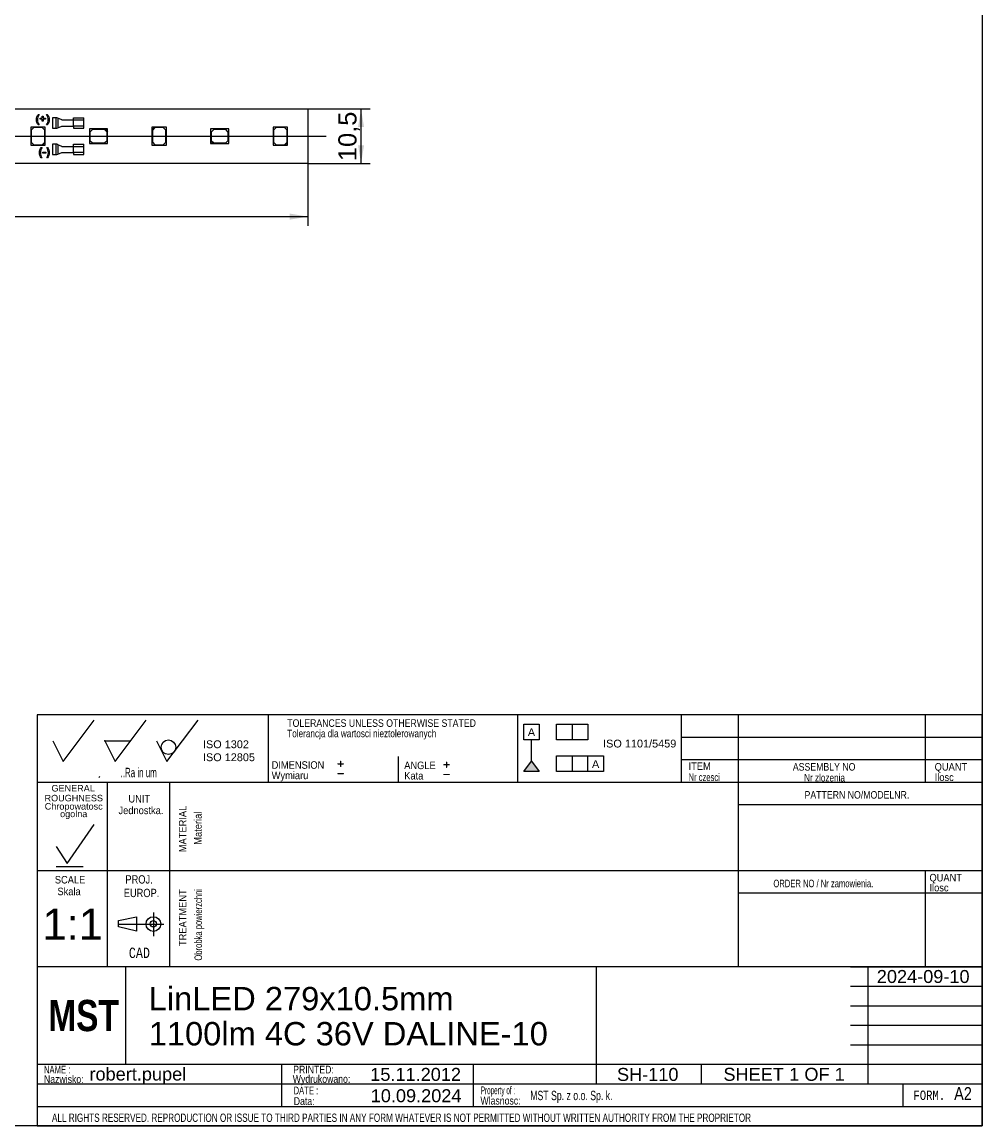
# Model space of a CAD drawing. Header units: millimetres. Extents: x 10 to 580, y 10 to 410.
# Tile 3 of 4: x 395 to 580, y 10 to 222. Entities that reach past the tile are written whole.
import ezdxf
from ezdxf.entities.mleader import LeaderData, LeaderLine
from ezdxf.enums import TextEntityAlignment as Align
from ezdxf.lldxf.tags import DXFTag
from ezdxf.math import Vec2, Vec3

# ---------------------------------------------------------------- set-up
doc = ezdxf.new("R2010")
doc.units = ezdxf.units.MM
for name, color, linetype in [('10', 7, 'Continuous'), ('Default', 7, 'Continuous'), ('LINLED_279X10.5M', 7, 'Continuous')]:
    doc.layers.add(name, color=color, linetype=linetype)
doc.styles.add('SEACAD_Arial', font='arial.ttf')
doc.styles.add('SEACAD_Lucida_Console', font='lucon.TTF', dxfattribs={"width": 0.8})
tags = doc.linetypes.add('CENTER2', pattern=[28.575, 19.05, -3.175, 3.175, -3.175]).pattern_tags.tags
tags[10:11] = [DXFTag(74, 4), DXFTag(75, 0), DXFTag(340, '0'), DXFTag(46, 0.0), DXFTag(50, 0.0), DXFTag(44, 0.0), DXFTag(45, 0.0)]
tags[8:9] = [DXFTag(74, 4), DXFTag(75, 0), DXFTag(340, '0'), DXFTag(46, 0.0), DXFTag(50, 0.0), DXFTag(44, 0.0), DXFTag(45, 0.0)]
tags[6:7] = [DXFTag(74, 4), DXFTag(75, 0), DXFTag(340, '0'), DXFTag(46, 0.0), DXFTag(50, 0.0), DXFTag(44, 0.0), DXFTag(45, 0.0)]
tags[4:5] = [DXFTag(74, 4), DXFTag(75, 0), DXFTag(340, '0'), DXFTag(46, 0.0), DXFTag(50, 0.0), DXFTag(44, 0.0), DXFTag(45, 0.0)]
doc.dimstyles.new('ISO', dxfattribs={"dimtxt": 3.5, "dimasz": 3.5, "dimexe": 1.75, "dimexo": 0, "dimgap": 0.875, "dimtad": 1, "dimtxsty": 'SEACAD_Arial', "dimblk1": '_SE_FILLED', "dimblk2": '_SE_FILLED', "dimsah": 1, "dimcen": 1.75, "dimadec": 0, "dimazin": 0, "dimtfac": 0.5, "dimtdec": 3, "dimtmove": 0, "dimatfit": 3, "dimfxl": 1, "dimarcsym": 0})

# ---------------------------------------------------------------- blocks, each defined once
blk = doc.blocks.new('SEANNOT_GROUP1')
at = {"layer": 'Default', "color": 7, "linetype": 'CENTER2'}
blk.add_line((167.65, 200.49), (453.65, 200.49), dxfattribs=at)
blk = doc.blocks.new('SE')
at = {"layer": 'LINLED_279X10.5M', "color": 7, "linetype": 'Continuous'}
for p, q in [((171.15, 205.74), (450.15, 205.74)), ((398.23, 204.67), (398.37, 204.67)), ((398.98, 203.95), (398.98, 204.37)), ((398.98, 204.37), (399.16, 204.37)), ((399.16, 204.37), (399.16, 203.95)), ((399.81, 204.67), (399.95, 204.67)), ((401.58, 204.04), (400.98, 204.04)), ((400.98, 204.04), (400.98, 203.7)), ((401.78, 204.04), (401.58, 204.04)), ((401.58, 204.04), (401.58, 202.04)), ((401.98, 203.96), (401.78, 204.04)), ((404.98, 204.04), (406.98, 204.04)), ((404.98, 203.64), (404.98, 204.04)), ((406.98, 203.64), (406.98, 204.04)), ((450.15, 205.74), (450.15, 195.24)), ((399.55, 202.24), (396.75, 202.24)), ((396.75, 202.24), (396.75, 198.74)), ((397.35, 202.14), (396.85, 201.64)), ((398.95, 202.14), (397.35, 202.14)), ((398.37, 202.67), (398.23, 202.67)), ((398.56, 203.78), (398.56, 203.95)), ((398.56, 203.95), (398.98, 203.95)), ((398.98, 203.78), (398.56, 203.78)), ((399.45, 201.64), (398.95, 202.14)), ((398.98, 203.36), (398.98, 203.78)), ((399.16, 203.36), (398.98, 203.36)), ((399.16, 203.95), (399.58, 203.95)), ((399.58, 203.78), (399.16, 203.78)), ((399.16, 203.78), (399.16, 203.36)), ((399.55, 199.24), (399.55, 202.24)), ((399.58, 203.95), (399.58, 203.78)), ((399.95, 202.67), (399.81, 202.67)), ((400.98, 203.7), (400.98, 203.69)), ((400.98, 203.69), (400.98, 203.59)), ((400.98, 203.58), (400.98, 203.59)), ((400.98, 203.58), (400.98, 203.28)), ((400.98, 203.29), (400.98, 203.22)), ((400.98, 203.22), (400.98, 203.21)), ((400.98, 203.21), (400.98, 202.87)), ((400.98, 202.87), (400.98, 202.87)), ((400.98, 202.87), (400.98, 202.79)), ((400.98, 202.8), (400.98, 202.67)), ((400.98, 202.69), (400.98, 202.62)), ((400.98, 202.62), (400.98, 202.6)), ((400.98, 202.6), (400.98, 202.28)), ((400.98, 202.28), (400.98, 202.27)), ((400.98, 202.27), (400.98, 202.19)), ((400.98, 202.21), (400.98, 202.04)), ((400.98, 202.04), (401.58, 202.04)), ((401.58, 202.04), (401.78, 202.04)), ((401.78, 202.04), (401.98, 202.12)), ((402.78, 203.64), (401.98, 203.96)), ((401.98, 203.96), (401.98, 202.12)), ((401.98, 202.12), (402.78, 202.44)), ((402.78, 203.64), (404.98, 203.64)), ((402.78, 202.44), (404.98, 202.44)), ((404.98, 203.64), (406.98, 203.64)), ((404.98, 202.44), (404.98, 203.64)), ((406.98, 202.44), (404.98, 202.44)), ((404.98, 202.44), (404.98, 202.04)), ((404.98, 202.04), (406.98, 202.04)), ((406.98, 202.44), (406.98, 203.64)), ((406.98, 202.04), (406.98, 202.44)), ((411.07, 201.89), (408.07, 201.89)), ((408.07, 201.89), (408.07, 199.09)), ((411.57, 201.89), (411.07, 201.89)), ((411.07, 201.89), (411.57, 201.39)), ((411.57, 201.39), (411.57, 201.89)), ((420.58, 202.24), (420.08, 202.24)), ((420.08, 202.24), (420.08, 201.74)), ((420.08, 201.74), (420.58, 202.24)), ((420.68, 202.14), (420.18, 201.64)), ((422.88, 202.24), (420.58, 202.24)), ((422.28, 202.14), (420.68, 202.14)), ((422.78, 201.64), (422.28, 202.14)), ((422.88, 198.74), (422.88, 202.24)), ((434.9, 201.89), (431.4, 201.89)), ((431.4, 201.89), (431.4, 199.59)), ((434.9, 199.09), (434.9, 201.89)), ((446.22, 202.24), (443.42, 202.24)), ((443.42, 202.24), (443.42, 198.74)), ((444.02, 202.14), (443.52, 201.64)), ((445.62, 202.14), (444.02, 202.14)), ((446.12, 201.64), (445.62, 202.14)), ((446.22, 199.24), (446.22, 202.24)), ((396.85, 201.64), (396.85, 199.34)), ((399.45, 199.34), (399.45, 201.64)), ((408.67, 201.79), (408.17, 201.29)), ((408.17, 201.29), (408.17, 199.69)), ((410.97, 201.79), (408.67, 201.79)), ((411.47, 201.29), (410.97, 201.79)), ((411.47, 199.69), (411.47, 201.29)), ((411.57, 199.09), (411.57, 201.39)), ((420.08, 201.74), (420.08, 198.74)), ((420.18, 201.64), (420.18, 199.34)), ((422.78, 199.34), (422.78, 201.64)), ((432, 201.79), (431.5, 201.29)), ((431.5, 201.29), (431.5, 199.69)), ((434.3, 201.79), (432, 201.79)), ((434.8, 201.29), (434.3, 201.79)), ((434.8, 199.69), (434.8, 201.29)), ((443.52, 201.64), (443.52, 199.34)), ((446.12, 199.34), (446.12, 201.64)), ((396.75, 198.74), (399.05, 198.74)), ((396.85, 199.34), (397.35, 198.84)), ((397.35, 198.84), (398.95, 198.84)), ((398.79, 198.32), (398.93, 198.32)), ((398.95, 198.84), (399.45, 199.34)), ((399.55, 199.24), (399.05, 198.74)), ((399.05, 198.74), (399.55, 198.74)), ((399.55, 198.74), (399.55, 199.24)), ((399.84, 198.32), (399.97, 198.32)), ((401.58, 198.94), (400.98, 198.94)), ((400.98, 198.94), (400.98, 198.6)), ((400.98, 198.6), (400.98, 198.59)), ((400.98, 198.59), (400.98, 198.49)), ((400.98, 198.48), (400.98, 198.49)), ((400.98, 198.48), (400.98, 198.18)), ((400.98, 198.19), (400.98, 198.12)), ((400.98, 198.12), (400.98, 198.11)), ((400.98, 198.11), (400.98, 197.77)), ((400.98, 197.77), (400.98, 197.77)), ((400.98, 197.77), (400.98, 197.69)), ((400.98, 197.7), (400.98, 197.57)), ((400.98, 197.59), (400.98, 197.52)), ((401.78, 198.94), (401.58, 198.94)), ((401.58, 198.94), (401.58, 196.94)), ((401.98, 198.86), (401.78, 198.94)), ((402.78, 198.54), (401.98, 198.86)), ((401.98, 198.86), (401.98, 197.02)), ((402.78, 198.54), (404.98, 198.54)), ((404.98, 198.94), (406.98, 198.94)), ((404.98, 198.54), (404.98, 198.94)), ((404.98, 198.54), (406.98, 198.54)), ((404.98, 197.34), (404.98, 198.54)), ((406.98, 198.54), (406.98, 198.94)), ((406.98, 197.34), (406.98, 198.54)), ((408.07, 199.09), (411.57, 199.09)), ((408.17, 199.69), (408.67, 199.19)), ((408.67, 199.19), (410.97, 199.19)), ((410.97, 199.19), (411.47, 199.69)), ((420.08, 198.74), (422.88, 198.74)), ((420.18, 199.34), (420.68, 198.84)), ((420.68, 198.84), (422.28, 198.84)), ((422.28, 198.84), (422.78, 199.34)), ((431.4, 199.59), (431.4, 199.09)), ((431.9, 199.09), (431.4, 199.59)), ((431.4, 199.09), (431.9, 199.09)), ((431.5, 199.69), (432, 199.19)), ((431.9, 199.09), (434.9, 199.09)), ((432, 199.19), (434.3, 199.19)), ((434.3, 199.19), (434.8, 199.69)), ((443.42, 198.74), (445.72, 198.74)), ((443.52, 199.34), (444.02, 198.84)), ((444.02, 198.84), (445.62, 198.84)), ((445.62, 198.84), (446.12, 199.34)), ((446.22, 199.24), (445.72, 198.74)), ((445.72, 198.74), (446.22, 198.74)), ((446.22, 198.74), (446.22, 199.24)), ((398.93, 196.32), (398.79, 196.32)), ((399.07, 197.22), (399.07, 197.41)), ((399.07, 197.41), (399.64, 197.41)), ((399.64, 197.22), (399.07, 197.22)), ((399.64, 197.41), (399.64, 197.22)), ((399.97, 196.32), (399.84, 196.32)), ((400.98, 197.52), (400.98, 197.5)), ((400.98, 197.5), (400.98, 197.18)), ((400.98, 197.18), (400.98, 197.17)), ((400.98, 197.17), (400.98, 197.09)), ((400.98, 197.11), (400.98, 196.94)), ((400.98, 196.94), (401.58, 196.94)), ((401.58, 196.94), (401.78, 196.94)), ((401.78, 196.94), (401.98, 197.02)), ((401.98, 197.02), (402.78, 197.34)), ((402.78, 197.34), (404.98, 197.34)), ((406.98, 197.34), (404.98, 197.34)), ((404.98, 197.34), (404.98, 196.94)), ((404.98, 196.94), (406.98, 196.94)), ((406.98, 196.94), (406.98, 197.34)), ((450.15, 195.24), (171.15, 195.24))]:
    blk.add_line(p, q, dxfattribs=at)
for centre, radius, start, end in [((401.02, 203.7), 0.0433, 180.0319, 190.4441), ((401.02, 203.58), 0.0433, 169.5559, 179.9681), ((401.02, 203.28), 0.0433, 169.5559, 179.9681), ((401.02, 203.21), 0.0435, 169.5872, 179.9684), ((401.02, 202.87), 0.0435, 180.0316, 190.4128), ((401.02, 202.8), 0.0433, 180.0319, 190.4441), ((401.18, 202.67), 0.202, 175.1666, 179.9977), ((401.18, 202.6), 0.2, 175.1517, 179.9977), ((401.18, 202.28), 0.2, 180.0023, 184.8483), ((401.18, 202.21), 0.202, 180.0023, 184.8334), ((401.02, 198.6), 0.0433, 180.0319, 190.4441), ((401.02, 198.48), 0.0433, 169.5559, 179.9681), ((401.02, 198.18), 0.0433, 169.5559, 179.9681), ((401.02, 198.11), 0.0435, 169.5872, 179.9684), ((401.02, 197.77), 0.0435, 180.0316, 190.4128), ((401.02, 197.7), 0.0433, 180.0319, 190.4441), ((401.18, 197.57), 0.202, 175.1666, 179.9977), ((401.18, 197.5), 0.2, 175.1517, 179.9977), ((401.18, 197.18), 0.2, 180.0023, 184.8483), ((401.18, 197.11), 0.202, 180.0023, 184.8334)]:
    blk.add_arc(centre, radius, start, end, dxfattribs=at)
for points in [[(398.23, 202.67), (398, 202.94), (397.87, 203.3), (397.87, 204.03), (398, 204.39), (398.23, 204.67)], [(398.37, 204.67), (398.17, 204.37), (398.06, 204.02), (398.06, 203.31), (398.17, 202.96), (398.37, 202.67)], [(399.81, 202.67), (400.01, 202.96), (400.12, 203.31), (400.12, 204.02), (400.01, 204.37), (399.81, 204.67)], [(399.95, 204.67), (400.18, 204.39), (400.31, 204.03), (400.31, 203.3), (400.18, 202.94), (399.95, 202.67)], [(398.79, 196.32), (398.56, 196.59), (398.43, 196.95), (398.43, 197.68), (398.56, 198.04), (398.79, 198.32)], [(398.93, 198.32), (398.73, 198.02), (398.62, 197.67), (398.62, 196.96), (398.73, 196.61), (398.93, 196.32)], [(399.84, 196.32), (400.04, 196.61), (400.15, 196.96), (400.15, 197.67), (400.04, 198.02), (399.84, 198.32)], [(399.97, 198.32), (400.2, 198.04), (400.34, 197.68), (400.34, 196.95), (400.2, 196.59), (399.97, 196.32)]]:
    blk.add_open_spline(points, degree=3, knots=[0, 0, 0, 0, 0.5, 0.5, 1, 1, 1, 1], dxfattribs=at)
blk = doc.blocks.new('DMBLK1')
at = {"layer": 'Default', "linetype": 'Continuous'}
for points in [[(460.95, 202.24), (460.37, 205.74), (459.79, 202.24)], [(460.95, 198.74), (459.79, 198.74), (460.37, 195.24)]]:
    blk.add_hatch(color=7, dxfattribs=at).paths.add_polyline_path(points)
at = {"layer": 'Default', "color": 7, "linetype": 'Continuous'}
for p, q in [((450.15, 205.74), (462.12, 205.74)), ((460.37, 195.24), (460.37, 205.74)), ((450.15, 195.24), (462.12, 195.24))]:
    blk.add_line(p, q, dxfattribs=at)
at = {"layer": 'Default', "color": 7, "linetype": 'Continuous', "style": 'SEACAD_Arial'}
blk.add_text('10,5', height=3.5, rotation=90, dxfattribs=at).set_placement((455.99, 195.7), align=Align.TOP_LEFT)
blk = doc.blocks.new('_SE_FILLED')
at = {"color": 0}
blk.add_line((0, 0), (-1, 0), dxfattribs=at)
blk.add_solid([(0, 0), (-1, -0.1665), (-1, 0.1665), (0, 0)], dxfattribs=at)
blk = doc.blocks.new('DMBLK3')
at = {"layer": 'Default', "linetype": 'Continuous'}
for points in [[(174.65, 184.43), (174.65, 185.6), (171.15, 185.02)], [(446.65, 184.43), (450.15, 185.02), (446.65, 185.6)]]:
    blk.add_hatch(color=7, dxfattribs=at).paths.add_polyline_path(points)
at = {"layer": 'Default', "color": 7, "linetype": 'Continuous'}
for p, q in [((171.15, 195.24), (171.15, 183.27)), ((450.15, 195.24), (450.15, 183.27)), ((171.15, 185.02), (450.15, 185.02))]:
    blk.add_line(p, q, dxfattribs=at)
at = {"layer": 'Default', "color": 7, "linetype": 'Continuous', "style": 'SEACAD_Arial'}
blk.add_text('279', height=3.5, dxfattribs=at).set_placement((306.54, 189.39), align=Align.TOP_LEFT)
blk = doc.blocks.new('SEANNOT_GROUP3')
at = {"layer": 'Default', "color": 7, "linetype": 'Continuous', "style": 'SEACAD_Arial'}
for s, p in [('LinLED 279x10.5mm ', (419.48, 36.75)), ('1100lm 4C 36V DALINE-10', (419.48, 30))]:
    blk.add_text(s, height=4.5, dxfattribs=at).set_placement(p, align=Align.TOP_LEFT)
blk = doc.blocks.new('SEANNOT_GROUP4')
at = {"layer": 'Default', "color": 7, "linetype": 'Continuous', "style": 'SEACAD_Arial'}
blk.add_text('robert.pupel', height=2.5, dxfattribs=at).set_placement((408.07, 21.24), align=Align.TOP_LEFT)
blk = doc.blocks.new('SEANNOT_GROUP5')
at = {"layer": 'Default', "color": 7, "linetype": 'Continuous', "style": 'SEACAD_Arial'}
blk.add_text('SH-110', height=2.5, dxfattribs=at).set_placement((509.66, 21.16), align=Align.TOP_LEFT)
blk = doc.blocks.new('SEANNOT_GROUP6')
at = {"layer": 'Default', "color": 7, "linetype": 'Continuous', "style": 'SEACAD_Arial'}
blk.add_text('10.09.2024', height=2.5, dxfattribs=at).set_placement((462.23, 17.06), align=Align.TOP_LEFT)
blk = doc.blocks.new('SEANNOT_GROUP7')
at = {"layer": 'Default', "color": 7, "linetype": 'Continuous', "style": 'SEACAD_Arial'}
blk.add_text('1:1', height=6, dxfattribs=at).set_placement((399.01, 51.82), align=Align.TOP_LEFT)
blk = doc.blocks.new('SEANNOT_GROUP8')
at = {"layer": 'Default', "color": 7, "linetype": 'Continuous', "style": 'SEACAD_Arial'}
blk.add_text('15.11.2012', height=2.5, dxfattribs=at).set_placement((462.14, 21.17), align=Align.TOP_LEFT)
blk = doc.blocks.new('SEANNOT_GROUP9')
at = {"layer": 'Default', "color": 7, "linetype": 'Continuous', "style": 'SEACAD_Arial'}
for s, p in [('SHEET ', (530.15, 21.18)), ('1', (542.82, 21.18)), (' OF ', (544.77, 21.18)), ('1', (551.57, 21.18))]:
    blk.add_text(s, height=2.5, dxfattribs=at).set_placement(p, align=Align.TOP_LEFT)
blk = doc.blocks.new('SEANNOT_GROUP10')
at = {"layer": 'Default', "color": 7, "linetype": 'Continuous', "style": 'SEACAD_Arial'}
blk.add_text('2024-09-10', height=2.5, dxfattribs=at).set_placement((559.69, 40.01), align=Align.TOP_LEFT)
blk = doc.blocks.new('_Dot')
at = {"color": 0, "linetype": 'ByBlock', "lineweight": -2}
blk.add_line((-0.5, 0), (-1, 0), dxfattribs=at)
at = {"color": 0, "linetype": 'ByBlock', "const_width": 0.5}
blk.add_lwpolyline([(-0.25, 0, 1), (0.25, 0, 1)], format="xyb", close=True, dxfattribs=at)

msp = doc.modelspace()

# ---------------------------------------------------------------- hatches: boundary and pattern name
at = {"layer": 'Default', "linetype": 'Continuous'}
msp.add_hatch(color=7, dxfattribs=at).paths.add_polyline_path([(493.191, 80.193), (491.691, 78.208), (494.691, 78.208)])

# ---------------------------------------------------------------- linework, layer by layer
at = {"layer": '10', "color": 7, "linetype": 'Continuous'}
for p, q in [((403, 80.125), (409, 88.125)), ((413, 80.125), (419, 88.125)), ((423, 80.125), (429, 88.125)), ((442.5, 89.125), (442.5, 76.125)), ((490.5, 89.125), (490.5, 76.125)), ((522, 89.125), (522, 76.125)), ((533, 89.125), (533, 40.625)), ((569, 89.125), (569, 76.125)), ((401, 84.125), (403, 80.125)), ((411, 84.125), (416, 84.125)), ((411, 84.125), (413, 80.125)), ((421, 84.125), (423, 80.125)), ((580, 84.792), (522, 84.792)), ((467.5, 81.125), (467.5, 76.125)), ((580, 80.458), (522, 80.458)), ((409.875, 77.052), (410.051, 77.258)), ((580, 76.125), (398, 76.125)), ((411.5, 76.125), (411.5, 40.625)), ((411.5, 76.125), (411.5, 42.125)), ((423.5, 76.125), (423.5, 40.625)), ((580, 71.792), (533, 71.792)), ((403.803, 60.49), (409.001, 67.995)), ((401.661, 63.772), (403.803, 60.49)), ((401.661, 59.95), (406.859, 59.95)), ((580, 59.125), (398, 59.125)), ((569, 59.125), (569, 40.625)), ((580, 54.792), (533, 54.792)), ((420.375, 51.101), (420.375, 46.492)), ((420.375, 51.101), (420.375, 46.492)), ((413.646, 49.54), (417.132, 50.232)), ((413.646, 48.347), (413.646, 49.54)), ((417.132, 50.232), (417.132, 47.464)), ((417.132, 47.464), (413.646, 48.347)), ((505.625, 40.625), (398, 40.625)), ((505.5, 40.625), (398, 40.625)), ((415.059, 21.875), (415.059, 40.625)), ((554.625, 40.625), (580.125, 40.625)), ((558, 18.125), (558, 40.625)), ((554.625, 36.875), (580.125, 36.875)), ((554.625, 33.125), (580.125, 33.125)), ((554.625, 29.375), (580.125, 29.375)), ((554.625, 25.625), (580.125, 25.625)), ((398, 21.875), (580.125, 21.875)), ((445.08, 21.82), (445.08, 13.695)), ((481.934, 21.814), (481.934, 13.689)), ((525.875, 21.875), (525.875, 18.125)), ((398, 18.125), (554.625, 18.125)), ((564.687, 18.125), (564.687, 13.75)), ((398, 13.75), (580, 13.75))]:
    msp.add_line(p, q, dxfattribs=at)
at = {"layer": '10', "color": 7, "linetype": 'CENTER2'}
msp.add_line((413.646, 48.848), (422.362, 48.848), dxfattribs=at)
at = {"layer": '10', "color": 7, "linetype": 'Continuous'}
for points in [[(10, 10), (10, 410), (580, 410), (580, 10), (10, 10)], [(580, 10), (580, 89.125), (398, 89.125), (398, 10), (580, 10)], [(505.625, 40.625), (505.625, 18.125), (580, 18.125), (580, 40.625), (505.625, 40.625)]]:
    msp.add_lwpolyline(points, dxfattribs=at)
for centre, radius in [((423.272, 82.88), 1.402), ((420.375, 48.848), 1.415), ((420.375, 48.907), 0.607)]:
    msp.add_circle(centre, radius, dxfattribs=at)
msp.add_point((411, 84.125), dxfattribs=at)
at = {"layer": 'Default', "color": 7, "linetype": 'Continuous'}
for p, q in [((491.691, 84.299), (491.691, 87.299)), ((491.691, 87.299), (494.691, 87.299)), ((494.691, 87.299), (494.691, 84.299)), ((498.026, 84.299), (498.026, 87.299)), ((498.026, 87.299), (504.026, 87.299)), ((501.026, 87.299), (501.026, 84.299)), ((504.026, 87.299), (504.026, 84.299)), ((494.691, 84.299), (491.691, 84.299)), ((493.191, 80.193), (493.191, 84.299)), ((504.026, 84.299), (498.026, 84.299)), ((498.026, 78.208), (498.026, 81.208)), ((498.026, 81.208), (507.026, 81.208)), ((501.026, 81.208), (501.026, 78.208)), ((504.026, 78.208), (504.026, 81.208)), ((507.026, 81.208), (507.026, 78.208)), ((491.691, 78.208), (493.191, 80.193)), ((493.191, 80.193), (494.691, 78.208)), ((494.691, 78.208), (491.691, 78.208)), ((507.026, 78.208), (498.026, 78.208))]:
    msp.add_line(p, q, dxfattribs=at)

# ---------------------------------------------------------------- block references
at = {"layer": 'Default'}
for name in ['SE', 'SEANNOT_GROUP1', 'SEANNOT_GROUP7', 'SEANNOT_GROUP10', 'SEANNOT_GROUP3', 'SEANNOT_GROUP4', 'SEANNOT_GROUP8', 'SEANNOT_GROUP5', 'SEANNOT_GROUP9', 'SEANNOT_GROUP6']:
    msp.add_blockref(name, (0, 0), dxfattribs=at)

# ---------------------------------------------------------------- texts
at = {"layer": '10', "attachment_point": 1}
for s, insert, char_height, width, style in [('{\\farial rounded mt|b0||i0||c0|p34;\\C7;\\H1.45000002;\\W0.83002;TOLERANCES UNLESS OTHERWISE STATED}', (446.157, 88.262), 1.45, 38.61414, 'SEACAD_Arial'), ('{\\farial rounded mt|b0||i0||c0|p34;\\C7;\\H1.45000002;\\W0.77704;Tolerancja dla wartosci nieztolerowanych}', (446.157, 86.262), 1.45, 36.02936, 'SEACAD_Arial'), ('{\\farial rounded mt|b0||i0||c0|p34;\\C7;\\H1.8;\\W0.608;..Ra in um}', (414.064, 78.925), 1.8, 8.92175, 'SEACAD_Arial'), ('{\\farial rounded mt|b0||i0||c0|p34;\\C7;\\H1.45000002;\\W0.883;DIMENSION}', (443.157, 80.191), 1.45, 10.15001, 'SEACAD_Arial'), ('{\\farial rounded mt|b0||i0||c0|p34;\\C7;\\H1.45000002;\\W0.883;ANGLE}', (468.684, 80.127), 1.45, 6.05218, 'SEACAD_Arial'), ('{\\farial rounded mt|b0||i0||c0|p34;\\C7;\\H1.45000002;\\W0.883;ITEM}', (523.44, 79.968), 1.45, 4.25544, 'SEACAD_Arial'), ('{\\farial rounded mt|b0||i0||c0|p34;\\C7;\\H1.45000002;\\W0.83002;ASSEMBLY NO}', (543.519, 79.841), 1.45, 12.82936, 'SEACAD_Arial'), ('{\\farial rounded mt|b0||i0||c0|p34;\\C7;\\H1.45000002;\\W0.883;QUANT}', (570.83, 79.841), 1.45, 6.24131, 'SEACAD_Arial'), ('{\\farial rounded mt|b0||i0||c0|p34;\\C7;\\H1.45000002;\\W0.883;Wymiaru}', (443.157, 78.191), 1.45, 8.67569, 'SEACAD_Arial'), ('{\\farial rounded mt|b0||i0||c0|p34;\\C7;\\H1.45000002;\\W0.883;Kata}', (468.684, 78.127), 1.45, 5.07501, 'SEACAD_Arial'), ('{\\farial rounded mt|b0||i0||c0|p34;\\C7;\\H1.45000002;\\W0.72406;Nr czesci }', (523.44, 77.841), 1.45, 7.78588, 'SEACAD_Arial'), ('{\\farial rounded mt|b0||i0||c0|p34;\\C7;\\H1.45000002;\\W0.77704;Nr zlozenia}', (545.682, 77.742), 1.45, 9.50428, 'SEACAD_Arial'), ('{\\farial rounded mt|b0||i0||c0|p34;\\C7;\\H1.45000002;\\W0.883;Ilosc}', (570.83, 77.841), 1.45, 6.93479, 'SEACAD_Arial'), ('{\\farial rounded mt|b0||i0||c0|p34;\\C7;\\H1.45000002;\\W0.83002;PATTERN NO/MODELNR.}', (545.772, 74.447), 1.45, 21.43479, 'SEACAD_Arial'), ('{\\farial rounded mt|b0||i0||c0|p34;\\C7;\\H1.45000002;\\W0.883;UNIT}', (415.567, 73.698), 1.45, 4.16088, 'SEACAD_Arial'), ('{\\farial rounded mt|b0||i0||c0|p34;\\C7;\\H1.45000002;\\W0.883;Jednostka.}', (413.663, 71.459), 1.45, 8.72628, 'SEACAD_Arial'), ('{\\farial rounded mt|b0||i0||c0|p34;\\C7;\\H1.45000002;\\W0.883;SCALE}', (401.4, 58.113), 1.45, 5.86305, 'SEACAD_Arial'), ('{\\farial rounded mt|b0||i0||c0|p34;\\C7;\\H1.60000002;\\W0.8;PROJ.}', (414.988, 58.249), 1.6, 5.11305, 'SEACAD_Arial'), ('{\\farial rounded mt|b0||i0||c0|p34;\\C7;\\H1.45000002;\\W0.72406;ORDER NO / Nr zamowienia.}', (539.772, 57.392), 1.45, 25.03089, 'SEACAD_Arial'), ('{\\farial rounded mt|b0||i0||c0|p34;\\C7;\\H1.45000002;\\W0.883;QUANT}', (569.83, 58.508), 1.45, 6.24131, 'SEACAD_Arial'), ('{\\farial rounded mt|b0||i0||c0|p34;\\C7;\\H1.45000002;\\W0.883;Skala}', (401.901, 55.859), 1.45, 5.77723, 'SEACAD_Arial'), ('{\\farial rounded mt|b0||i0||c0|p34;\\C7;\\H1.60000002;\\W0.8;EUROP.}', (414.67, 55.642), 1.6, 6.64349, 'SEACAD_Arial'), ('{\\farial rounded mt|b0||i0||c0|p34;\\C7;\\H1.45000002;\\W0.883;Ilosc}', (569.83, 56.587), 1.45, 6.93479, 'SEACAD_Arial'), ('{\\fLucida Console|b0||i0||c0|p34;\\C7;\\H1.99999998;\\W0.8;CAD}', (415.65, 44.318), 2, 4.53334, 'SEACAD_Lucida_Console'), ('{\\farial rounded mt|b0||i0||c0|p34;\\C7;\\H1.5;\\W0.704;NAME :}', (399.301, 21.599), 1.5, 5.5761, 'SEACAD_Arial'), ('{\\farial rounded mt|b0||i0||c0|p34;\\C7;\\H1.5;\\W0.8;PRINTED:}', (447.305, 21.599), 1.5, 8.9879, 'SEACAD_Arial'), ('{\\farial rounded mt|b0||i0||c0|p34;\\C7;\\H1.5;\\W0.8;Nazwisko:}', (399.301, 19.752), 1.5, 7.67838, 'SEACAD_Arial'), ('{\\farial rounded mt|b0||i0||c0|p34;\\C7;\\H1.5;\\W0.8;Wydrukowano:}', (447.217, 19.789), 1.5, 11.43865, 'SEACAD_Arial'), ('{\\farial rounded mt|b0||i0||c0|p34;\\C7;\\H1.5;\\W0.704;DATE :}', (447.371, 17.571), 1.5, 5.2174, 'SEACAD_Arial'), ('{\\farial rounded mt|b0||i0||c0|p34;\\C7;\\H1.5;\\W0.46208;Property of :}', (483.443, 17.599), 1.5, 8.86958, 'SEACAD_Arial'), ('{\\farial rounded mt|b0||i0||c0|p34;\\C7;\\H2.50000002;\\W0.8;A2}', (574.578, 17.47), 2.5, 3.31523, 'SEACAD_Arial'), ('{\\farial rounded mt|b0||i0||c0|p34;\\C7;\\H1.5;\\W0.8;Data:}', (447.414, 15.521), 1.5, 6.19566, 'SEACAD_Arial'), ('{\\farial rounded mt|b0||i0||c0|p34;\\C7;\\H1.5;\\W0.8;Wlasnosc:}', (483.36, 15.614), 1.5, 10.89131, 'SEACAD_Arial'), ('{\\farial rounded mt|b0||i0||c0|p34;\\C7;\\H1.8;\\W0.667;MST Sp. z o.o. Sp. k.}', (492.948, 16.761), 1.8, 58.30436, 'SEACAD_Arial'), ('{\\fLucida Console|b0||i0||c0|p34;\\C7;\\H1.8;\\W0.8;FORM.}', (566.75, 16.8), 1.8, 6.80001, 'SEACAD_Lucida_Console'), ('{\\farial rounded mt|b0||i0||c0|p34;\\C7;\\H1.60000002;\\W0.704;ALL RIGHTS RESERVED. REPRODUCTION OR ISSUE TO THIRD PARTIES IN ANY FORM WHATEVER IS NOT PERMITTED WITHOUT WRITTEN AUTHORITY FROM THE PROPRIETOR}', (400.847, 12.378), 1.6, 148.00001, 'SEACAD_Arial')]:
    msp.add_mtext(s, dxfattribs=dict(at, insert=insert, char_height=char_height, width=width, style=style))
at = {"layer": '10', "char_height": 1.25, "attachment_point": 1}
for s, insert, width in [('{\\fArial|b0||i0||c0|p34;\\C7;\\H1.2499998;\\W1.;GENERAL}', (400.752, 75.618), 8.3424), ('{\\fArial|b0||i0||c0|p34;\\C7;\\H1.2499998;\\W1.;ROUGHNESS}', (399.417, 73.724), 11.22283)]:
    msp.add_mtext(s, dxfattribs=dict(at, insert=insert, width=width))
at = {"layer": '10', "insert": (405.036, 70.596), "char_height": 1.25, "width": 11.65265, "attachment_point": 5, "line_spacing_factor": 0.7}
msp.add_mtext('{\\fArial|b0||i0||c0|p34;\\C7;\\H1.24999998;\\W1.;Chropowatosc\\P}{\\fArial|b0||i0||c0|p34;\\C7;\\H1.24999998;\\W1.;ogolna}', dxfattribs=at)
at = {"layer": '10', "char_height": 1.45, "attachment_point": 1, "rotation": 89.99999, "style": 'SEACAD_Arial'}
for s, insert, width in [('{\\farial rounded mt|b0||i0||c0|p34;\\C7;\\H1.45000002;\\W0.883;MATERIAL}', (425.301, 62.683), 8.92066), ('{\\farial rounded mt|b0||i0||c0|p34;\\C7;\\H1.45000002;\\W0.883;Material}', (428.221, 64.126), 7.15315), ('{\\farial rounded mt|b0||i0||c0|p34;\\C7;\\H1.45000002;\\W0.72406;Obrobka powierzchni}', (428.301, 41.817), 17.04755), ('{\\farial rounded mt|b0||i0||c0|p34;\\C7;\\H1.45000002;\\W0.883;TREATMENT}', (425.301, 44.621), 10.87501)]:
    msp.add_mtext(s, dxfattribs=dict(at, insert=insert, width=width))
at = {"layer": 'Default'}
for s, insert, char_height, width, attachment_point in [('{\\fArial CE|b0||i0||c0|p34;\\C7;\\H1.5;\\W1.;A}', (493.184, 86.523), 1.5, 1.40218, 2), ('{\\fArial|b0||i0||c0|p34;\\C7;\\H1.5;\\W1.;ISO 1302 \\P}{\\fArial|b0||i0||c0|p34;\\C7;\\H1.5;\\W1.;ISO 12805}', (429.924, 84.206), 1.5, 10.48633, 1), ('{\\fArial|b0||i0||c0|p34;\\C7;\\H1.5;\\W1.;ISO 1101/5459}', (514.026, 84.341), 1.5, 14.64101, 2), ('{\\fSolid Edge ISO|b0||i0||c0|p34;\\C7;\\H2.5;\\W1.;+\\P}', (455.626, 81.186), 2.5, 1.88245, 1), ('{\\fSolid Edge ISO|b0||i0||c0|p34;\\C7;\\H2.5;\\W1.;+\\P}', (476.02, 81.03), 2.5, 1.88245, 1), ('{\\fArial CE|b0||i0||c0|p34;\\C7;\\H1.5;\\W1.;A}', (505.541, 80.397), 1.5, 1.40218, 2), ('{\\fSolid Edge ISO|b0||i0||c0|p34;\\C7;\\H2.5;\\W1.;-\\P}', (455.626, 79.304), 2.5, 1.88245, 1), ('{\\fSolid Edge ISO|b0||i0||c0|p34;\\C7;\\H2.5;\\W1.;-\\P}', (476.02, 79.147), 2.5, 1.88245, 1)]:
    msp.add_mtext(s, dxfattribs=dict(at, insert=insert, char_height=char_height, width=width, attachment_point=attachment_point))

# ---------------------------------------------------------------- dimensions: what is measured, and where the dimension line sits
at = {"layer": 'Default', "color": 7, "linetype": 'Continuous'}
for base, p1, p2, angle, picture, middle in [((460.37, 195.24), (450.149, 195.24), (450.149, 205.74), 90, 'DMBLK1', (460.37, 200.49)), ((171.149, 185.017), (171.149, 195.24), (450.149, 195.24), 0, 'DMBLK3', (310.649, 185.017))]:
    dim = msp.add_linear_dim(base=base, p1=p1, p2=p2, angle=angle, text='\\A1;<>', dimstyle='ISO', dxfattribs=at)
    dim.commit()
    dim.dimension.update_dxf_attribs({"geometry": picture, "text_midpoint": middle, "dimtype": 161})

# ---------------------------------------------------------------- leaders
ml = msp.add_multileader_mtext('Standard', dxfattribs=at)
ml.set_content('{\\pxsm0.9;\\fImpact|b0||i0||c0|p34;\\W1.;MST\\P}', color=256)
ml.set_leader_properties()
ml.set_arrow_properties(name='DOT')
ml.build(insert=Vec2(0, 0))
ml.multileader.update_dxf_attribs({"leader_type": 0, "dogleg_length": 0, "arrow_head_size": 6})
ctx = ml.context
ctx.base_point, ctx.char_height, ctx.arrow_head_size = Vec3(398.144, 31.187), 6, 6
ctx.mtext.insert = Vec3(400.144, 34.25)

doc.saveas('drawing.dxf')
